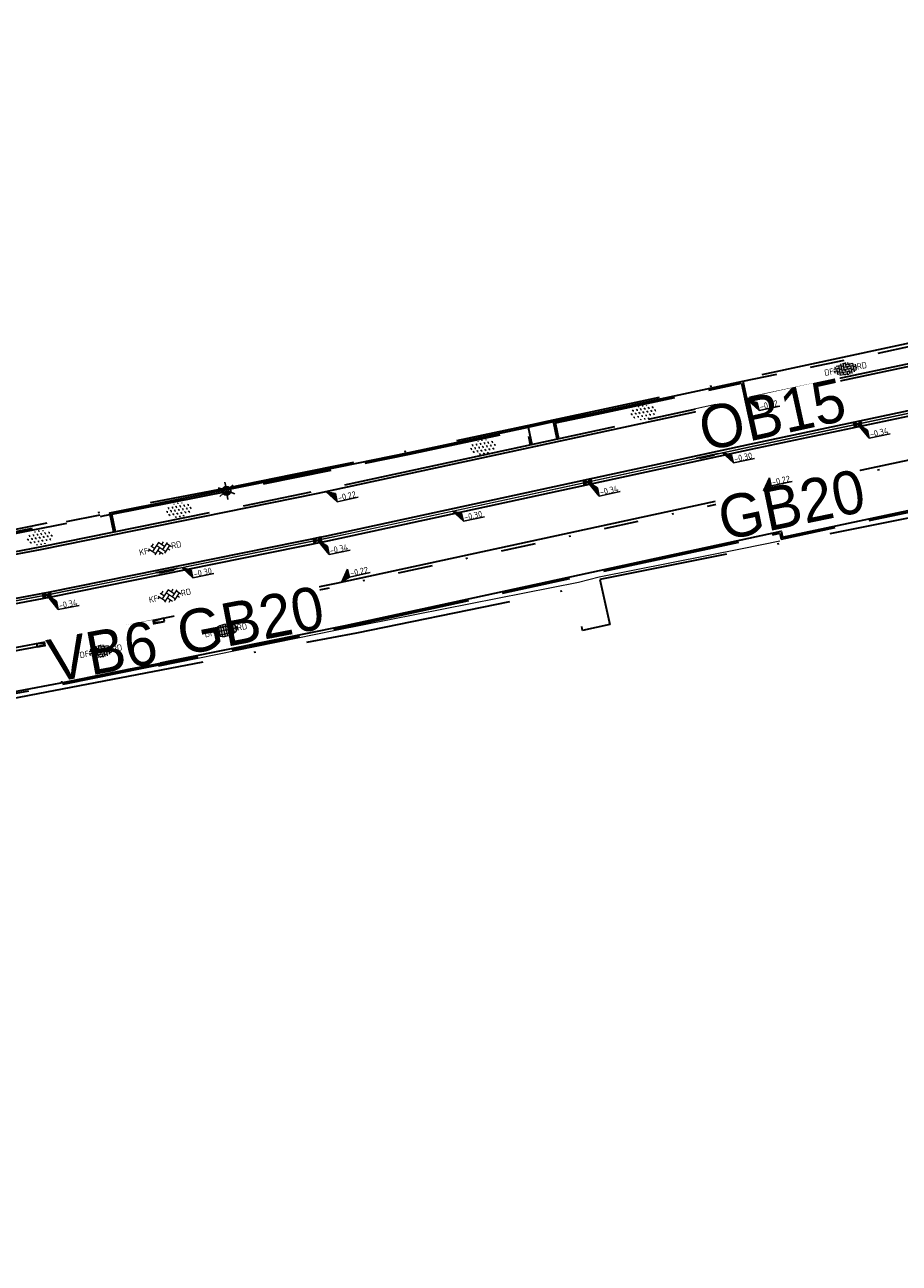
# Model space of a CAD drawing. Header units: metres. Extents: x 0 to 269924, y 0 to 933292.
# Tile 183 of 247: x 134980 to 135031, y 466615 to 466687. Entities that reach past the tile are written whole.
import ezdxf
from ezdxf import colors
from ezdxf.entities.mleader import LeaderData, LeaderLine
from ezdxf.enums import TextEntityAlignment as Align
from ezdxf.math import Vec2, Vec3

# ---------------------------------------------------------------- set-up
doc = ezdxf.new("R2018")
doc.units = ezdxf.units.M
for name, pattern in [('VH-GELEIDEBAND', [6, 2, -2, 0, -2]), ('VH-OPSLUITBAND_100X200', [16, 8, -2, 4, -2]), ('VH-OPSLUITBAND_150X250', [24, 16, -2, 4, -2]), ('XX-HIDDEN', [4, 2, -2]), ('XX-PROJECTGRENS', [18, 12, -3, 0, -3])]:
    doc.linetypes.add(name, pattern=pattern)
doc.layers.add('N-WE-GR-BEPLANTING-S', color=7, linetype='Continuous', lineweight=18, true_color=0x00a57c)
doc.layers.add('N-WE-RI-HWA_KOLK-S', color=150, linetype='Continuous', lineweight=25, true_color=0x007fff)
for name, color, linetype, lineweight in [('N-WE-GR-GRAS-A-200', 62, 'Continuous', 18), ('N-WE-IE-MEUBILAIR_WEGMEUBILAIR_LICHTMAST-S', 7, 'Continuous', 25), ('N-WE-KG-GRENS_PROJECT-G', 7, 'XX-PROJECTGRENS', 35), ('N-WE-KL-ET_LS_OV_LICHTMAST-S', 190, 'Continuous', 25), ('N-WE-VH-GOOT-S', 170, 'Continuous', 18), ('N-WE-VH-GOOT_STRAATBAKSTEEN-G', 170, 'Continuous', 35), ('N-WE-VH-KANTOPSLUITING-T18', 10, 'Continuous', 18), ('N-WE-VH-KANTOPSLUITING_GELEIDEBAND_50 200_250-G', 20, 'VH-GELEIDEBAND', 35), ('N-WE-VH-KANTOPSLUITING_OPSLUITBAND_100X200-G', 150, 'VH-OPSLUITBAND_100X200', 35), ('N-WE-VH-KANTOPSLUITING_OPSLUITBAND_150X250-G', 150, 'VH-OPSLUITBAND_150X250', 35), ('N-WE-VH-KANTOPSLUITING_VERLOOPBAND_GB_MV-T18', 10, 'Continuous', 18), ('N-WE-VH-KANTOPSLUITING_VOORKANTBAND-G', 50, 'Continuous', 35), ('N-WE-VH-MATERIAALGRENS-G', 7, 'XX-HIDDEN', 35), ('N-WE-VH-VERHARDING-T18', 10, 'Continuous', 18), ('N-WE-VH-VERHARDING_ASFALT-S', 7, 'Continuous', 18), ('N-WE-VH-VERHARDING_BETONSTRAATSTEEN-S', 7, 'Continuous', 18), ('N-WE-VH-VERHARDING_STRAATBAKSTEEN-S', 7, 'Continuous', 18), ('V03_Kant_tegels', 8, 'Continuous', 18), ('X-XX-AL-HOOGTELABEL-S', 7, 'Continuous', 25)]:
    doc.layers.add(name, color=color, linetype=linetype, lineweight=lineweight)
doc.layers.add('X-XX-AL-HULPLIJN-G', color=30, linetype='Continuous', lineweight=18, plot=False)
doc.styles.add('NLCS-ISO', font='NLCS-ISO.ttf')
doc.styles.add('NLCS-ISO-M200-T18', font='NLCS-ISO.ttf', dxfattribs={"height": 0.36})
doc.styles.get("Standard").update_dxf_attribs({"font": 'romand.shx'})

# ---------------------------------------------------------------- blocks, each defined once
blk = doc.blocks.new('*U97')
for p, q in [((2.54, -2.2), (0, 0)), ((0, 0), (2.63, -4.6)), ((2.63, -4.6), (2.54, -2.2)), ((8.83, -4.38), (2.63, -4.6))]:
    blk.add_line(p, q)
blk.add_solid([(2.54, -2.2), (0, 0), (2.63, -4.6)])
at = {"style": 'NLCS-ISO'}
blk.add_attdef('...', text='', height=1.8, rotation=2.0313, dxfattribs=at).set_placement((5.74, -4.91), align=Align.BOTTOM_CENTER)
blk = doc.blocks.new('*U98')
at = {"layer": 'X-XX-AL-HOOGTELABEL-S', "xscale": 0.2, "yscale": 0.2, "zscale": 0.2, "rotation": 357.9686646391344}
blk.add_blockref('*U97', (0, 0), dxfattribs=at).add_auto_attribs({'...': '-0.34'})
blk = doc.blocks.new('*U99')
at = {"layer": 'N-WE-GR-GRAS-A-200', "color": 0, "linetype": 'ByBlock', "lineweight": -2, "transparency": 16777216}
for p, rotation in [((135028.551, 466663.683), 11.95908074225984), ((135012.906, 466660.328), 12.19956649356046), ((134997.266, 466656.954), 11.44483283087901), ((134981.584, 466653.781), 10.63660662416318)]:
    blk.add_blockref('*U98', p, dxfattribs=dict(at, rotation=rotation))
blk = doc.blocks.new('*U114')
for p, q in [((2.49, -1.03), (0, 0)), ((0, 0), (2.56, -3.43)), ((2.56, -3.43), (2.49, -1.03)), ((8.76, -3.25), (2.56, -3.43))]:
    blk.add_line(p, q)
blk.add_solid([(2.49, -1.03), (0, 0), (2.56, -3.43)])
at = {"style": 'NLCS-ISO'}
blk.add_attdef('...', text='', height=1.8, rotation=1.7023, dxfattribs=at).set_placement((5.68, -3.76), align=Align.BOTTOM_CENTER)
blk = doc.blocks.new('*U115')
at = {"layer": 'X-XX-AL-HOOGTELABEL-S', "xscale": 0.2000000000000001, "yscale": 0.2000000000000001, "zscale": 0.2000000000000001, "rotation": 358.2976530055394}
blk.add_blockref('*U114', (0, 0), dxfattribs=at).add_auto_attribs({'...': '-0.30'})
blk = doc.blocks.new('*U116')
at = {"layer": 'N-WE-VH-VERHARDING_ASFALT-S', "color": 0, "linetype": 'ByBlock', "lineweight": -2, "transparency": 16777216}
for p, rotation in [((135020.726, 466662.018), 12.19956649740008), ((135005.087, 466658.637), 12.19956649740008), ((134989.425, 466655.367), 11.44483282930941)]:
    blk.add_blockref('*U115', p, dxfattribs=dict(at, rotation=rotation))
blk = doc.blocks.new('*U95')
for p, q in [((2.5, -1.02), (0, 0)), ((0, 0), (2.58, -3.42)), ((2.58, -3.42), (2.5, -1.02)), ((8.78, -3.2), (2.58, -3.42))]:
    blk.add_line(p, q)
blk.add_solid([(2.5, -1.02), (0, 0), (2.58, -3.42)])
at = {"style": 'NLCS-ISO'}
blk.add_attdef('...', text='', height=1.8, rotation=1.9991, dxfattribs=at).set_placement((5.7, -3.73), align=Align.BOTTOM_CENTER)
blk = doc.blocks.new('*U96')
for p, q in [((2.39, 3.35), (0, 0)), ((0, 0), (2.44, 0.95)), ((2.44, 0.95), (2.39, 3.35)), ((8.64, 1.08), (2.44, 0.95))]:
    blk.add_line(p, q)
blk.add_solid([(2.39, 3.35), (0, 0), (2.44, 0.95)])
at = {"style": 'NLCS-ISO'}
blk.add_attdef('...', text='', height=1.8, rotation=1.1798, dxfattribs=at).set_placement((5.55, 0.59), align=Align.BOTTOM_CENTER)
blk = doc.blocks.new('SVH-SBS_DIKFORMAAT_HALFST_KL-SO')
h = blk.add_hatch(color=254)
edge = h.paths.add_edge_path()
edge.add_ellipse((0.06, -0.03), major_axis=(3.39, 0), ratio=0.533267, start_angle=0, end_angle=360)
for p, q in [((-3.34, 0.03), (-3.11, 0.03)), ((-3.11, -0.69), (-3.11, 0.63)), ((-2.65, 1.06), (-2.42, 1.06)), ((-2.42, -1.27), (-2.42, 1.21)), ((-2.42, 0.03), (-1.73, 0.03)), ((-1.73, -1.57), (-1.73, 1.51)), ((-1.73, 1.06), (-1.04, 1.06)), ((-1.04, -1.74), (-1.04, 1.69)), ((-1.04, 0.03), (-0.35, 0.03)), ((-0.35, -1.83), (-0.35, 1.77)), ((-0.35, 1.06), (0.34, 1.06)), ((0.34, -1.83), (0.34, 1.78)), ((0.34, 0.03), (1.03, 0.03)), ((1.03, -1.76), (1.03, 1.71)), ((1.03, 1.06), (1.72, 1.06)), ((1.72, -1.6), (1.72, 1.55)), ((1.72, 0.03), (2.41, 0.03)), ((2.41, -1.33), (2.41, 1.27)), ((2.41, 1.06), (2.77, 1.06)), ((3.1, -0.82), (3.1, 0.77)), ((3.1, 0.03), (3.45, 0.03)), ((-2.8, -1.01), (-2.42, -1.01)), ((-1.73, -1.01), (-1.04, -1.01)), ((-0.35, -1.01), (0.34, -1.01)), ((1.03, -1.01), (1.72, -1.01)), ((2.41, -1.01), (2.91, -1.01))]:
    blk.add_line(p, q)
for centre in [(-2.76, 0), (-2.07, 1.03), (-1.38, 0), (-0.69, 1.03), (0, 0), (0.69, 1.03), (1.38, 0), (2.07, 1.03), (2.76, 0), (-2.07, -1.09), (-0.69, -1.09), (0.69, -1.04), (2.07, -1.04)]:
    blk.add_circle(centre, 0.0881)
blk.add_ellipse((0.06, -0.03), major_axis=(3.39, 0), ratio=0.533267)
at = {"style": 'NLCS-ISO'}
blk.add_attdef('FORMAAT', text='', height=1.8, dxfattribs=at).set_placement((-3.34, -0.03), align=Align.MIDDLE_RIGHT)
blk.add_attdef('KLEUR', text='', height=1.8, dxfattribs=at).set_placement((3.45, -0.03), align=Align.MIDDLE_LEFT)
at = {"style": 'NLCS-ISO', "flags": 1}
blk.add_attdef('FUNCTIE', text='', height=1.8, dxfattribs=at).set_placement((0.12, -3.58), align=Align.MIDDLE_CENTER)
blk = doc.blocks.new('N-SIE-WEG_LICHTMAST-SO')
h = blk.add_hatch(color=256)
h.paths.add_polyline_path([(1.16, 0.5, 0.658505), (-1.16, 0.5)])
h.paths.add_polyline_path([(-1.16, -0.5, 0.658505), (1.16, -0.5)])
at = {"flags": 128}
for points in [[(-2.19, 1.27), (-1.1, 0.63)], [(-1.16, 0.5), (1.16, 0.5)], [(0, 1.27), (0, 2.53)], [(1.1, 0.63), (2.19, 1.27)], [(-2.19, -1.27), (-1.1, -0.63)], [(-1.16, -0.5), (1.16, -0.5)], [(0, -1.27), (0, -2.53)], [(2.19, -1.27), (1.1, -0.63)]]:
    blk.add_lwpolyline(points, dxfattribs=at)
at = {"ltscale": 0.5}
blk.add_circle((0, 0), 1.27, dxfattribs=at)
at = {"style": 'NLCS-ISO'}
blk.add_attdef('TYPE', text='', height=1.8, dxfattribs=at).set_placement((0, 2.53), align=Align.BOTTOM_CENTER)
blk = doc.blocks.new('SVH-GOOT_SYMBOOL-SO')
at = {"color": 7, "linetype": 'Continuous'}
for p, q in [((-0.206, 2.137), (-0.206, -2.217)), ((0, 2.669), (0, -2.669)), ((0.2, 3.125), (0.2, -3.359))]:
    blk.add_line(p, q, dxfattribs=at)
at = {"style": 'NLCS-ISO'}
blk.add_attdef('MATERIAAL', text='', height=1.8, dxfattribs=at).set_placement((-1.098, 0), align=Align.MIDDLE_RIGHT)
blk.add_attdef('KLEUR', text='', height=1.8, dxfattribs=at).set_placement((1.1, 0), align=Align.MIDDLE_LEFT)
blk = doc.blocks.new('*U586')
at = {"layer": 'N-WE-VH-GOOT-S', "xscale": 0.2, "yscale": 0.2, "zscale": 0.2, "rotation": 90.04068231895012}
blk.add_blockref('SVH-GOOT_SYMBOOL-SO', (0, 0), dxfattribs=at)
blk = doc.blocks.new('*U587')
at = {"layer": 'N-WE-KL-ET_LS_OV_LICHTMAST-S', "color": 0, "linetype": 'ByBlock', "lineweight": -2, "transparency": 16777216}
for p, rotation in [((135019.822, 466661.823), 12.19956649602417), ((134988.519, 466655.183), 11.44483282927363)]:
    blk.add_blockref('*U586', p, dxfattribs=dict(at, rotation=rotation))
blk = doc.blocks.new('SVH-SBS_DIKFORMAAT_ELLEBOOG_KL-SO')
h = blk.add_hatch(color=254)
edge = h.paths.add_edge_path()
edge.add_ellipse((1.09, 0.12), major_axis=(3.39, 0), ratio=0.533267, start_angle=0, end_angle=360)
for p, q in [((-2.3, 0), (-1.38, 0)), ((-2.13, 0.69), (-0.69, 0.69)), ((-1.38, 0.69), (-1.38, -1.12)), ((-1.35, 1.38), (0, 1.38)), ((-0.69, 1.38), (-0.69, -1.38)), ((0, 1.84), (0, -0.69)), ((0, 0), (2.76, 0)), ((0.69, 1.92), (0.69, 0)), ((0.69, 0.69), (3.45, 0.69)), ((1.38, 1.93), (1.38, 0.69)), ((1.38, 1.38), (3.54, 1.38)), ((2.07, 1.86), (2.07, 1.38)), ((2.76, 0.69), (2.76, -1.45)), ((3.45, 1.38), (3.45, -1.18)), ((4.14, 0.92), (4.14, -0.67)), ((4.14, 0), (4.48, 0)), ((-2.07, 0), (-2.07, -0.54)), ((-0.8, -1.38), (1.38, -1.38)), ((-0.69, -0.69), (2.07, -0.69)), ((0.69, -1.38), (0.69, -1.67)), ((1.38, -0.69), (1.38, -1.68)), ((2.07, 0), (2.07, -1.61)), ((2.76, -1.38), (2.98, -1.38)), ((3.45, -0.69), (4.12, -0.69))]:
    blk.add_line(p, q)
for centre in [(-0.35, 0.34), (0.34, 1.03), (1.03, 1.72), (1.72, 0.34), (2.41, 1.03), (3.79, 0.34), (-1.04, -0.35), (0.34, -1.04), (1.03, -0.35), (2.41, -1.04), (3.11, -0.35)]:
    blk.add_circle(centre, 0.0881)
for centre, start, end in [((-1.73, 1.03), 158.9124, 101.1902), ((1.72, -1.73), 59.0911, 132.3433)]:
    blk.add_arc(centre, 0.0881, start, end)
at = {"style": 'NLCS-ISO'}
blk.add_attdef('FORMAAT', text='', height=1.8, dxfattribs=at).set_placement((-2.3, 0.12), align=Align.MIDDLE_RIGHT)
blk.add_attdef('KLEUR', text='', height=1.8, dxfattribs=at).set_placement((4.49, 0.12), align=Align.MIDDLE_LEFT)
at = {"style": 'NLCS-ISO', "flags": 1}
blk.add_attdef('FUNCTIE', text='', height=1.8, dxfattribs=at).set_placement((0.12, -3.58), align=Align.MIDDLE_CENTER)
blk = doc.blocks.new('*U141')
at = {"lineweight": 30, "flags": 106}
blk.add_attdef('OB', text='', height=0.36, dxfattribs=at).set_placement((0, 0.1), align=Align.BOTTOM_CENTER)
blk = doc.blocks.new('N-SRI-KOLK_STRAAT_450X300-SO')
h = blk.add_hatch(color=256)
h.dxf.hatch_style = 1
h.paths.add_polyline_path([(0, 0), (-1.125, 0.75), (-1.125, -0.75)])
h.paths.add_polyline_path([(1.125, -0.75), (1.125, 0.75), (0, 0)])
for p, q in [((-1.125, -0.75), (1.125, 0.75)), ((1.125, -0.75), (-1.125, 0.75))]:
    blk.add_line(p, q)
at = {"flags": 128}
blk.add_lwpolyline([(-1.125, -0.75), (1.125, -0.75), (1.125, 0.75), (-1.125, 0.75)], close=True, dxfattribs=at)
blk = doc.blocks.new('*U663')
at = {"lineweight": 30, "flags": 106}
blk.add_attdef('OB', text='', height=0.36, dxfattribs=at).set_placement((0, 0.1), align=Align.BOTTOM_CENTER)
blk = doc.blocks.new('SVH-BSS_KEIFORMAAT_KEPER_KL-SO')
for p, q in [((-3.44, -0.47), (-2.97, 0)), ((-3.31, 0.34), (-1.48, -1.48)), ((-2.52, 1.03), (-1.48, 0)), ((-2.23, -0.74), (0, 1.48)), ((-2.23, 0.74), (-1.57, 1.4)), ((-1.77, -1.77), (0, 0)), ((-0.74, 0.74), (1.48, -1.48)), ((-0.1, 1.58), (1.48, 0)), ((0.74, 0.74), (1.4, 1.4)), ((0.74, -0.74), (2.46, 0.98)), ((1.06, -1.91), (2.97, 0)), ((2.23, 0.74), (3.31, -0.34)), ((-0.74, -0.74), (0.5, -1.99)), ((-0.52, -2), (0, -1.48)), ((2.23, -0.74), (2.72, -1.24))]:
    blk.add_line(p, q)
at = {"style": 'NLCS-ISO'}
blk.add_attdef('FORMAAT', text='', height=1.8, dxfattribs=at).set_placement((-3.47, -0.23), align=Align.MIDDLE_RIGHT)
blk.add_attdef('KLEUR', text='', height=1.8, dxfattribs=at).set_placement((3.32, -0.22), align=Align.MIDDLE_LEFT)
at = {"style": 'NLCS-ISO', "flags": 1}
blk.add_attdef('FUNCTIE', text='', height=1.8, dxfattribs=at).set_placement((0.12, -3.58), align=Align.MIDDLE_CENTER)
blk = doc.blocks.new('SGR-BEPLANTING_SOORT_01-SO')
for p, q in [((-1.73, 0), (-1.8, 0.13)), ((-1.73, 0), (-1.66, 0.13)), ((-1.73, 0), (-1.73, -0.12)), ((-1.44, 0.5), (-1.52, 0.63)), ((-1.44, 0.5), (-1.37, 0.63)), ((-1.44, 0.5), (-1.44, 0.38)), ((-1.15, 0), (-1.23, 0.13)), ((-1.15, 0), (-1.08, 0.13)), ((-1.15, 0), (-1.15, -0.12)), ((-0.87, 0.5), (-0.94, 0.63)), ((-0.87, 0.5), (-0.79, 0.63)), ((-0.87, 0.5), (-0.87, 0.38)), ((-0.58, 0), (-0.65, 0.13)), ((-0.58, 0.99), (-0.58, 0.88)), ((-0.58, 0), (-0.51, 0.13)), ((-0.58, 0), (-0.58, -0.12)), ((-0.29, 0.5), (-0.36, 0.63)), ((-0.29, 0.5), (-0.22, 0.63)), ((-0.29, 0.5), (-0.29, 0.38)), ((0, 0), (-0.07, 0.13)), ((0, 1), (-0.02, 1.04)), ((0, 1), (0.02, 1.04)), ((0, 1), (0, 0.88)), ((0, 0), (0.07, 0.13)), ((0, 0), (0, -0.12)), ((0.29, 0.5), (0.22, 0.63)), ((0.29, 0.5), (0.36, 0.63)), ((0.29, 0.5), (0.29, 0.38)), ((0.58, 0), (0.51, 0.13)), ((0.58, 0.99), (0.58, 0.88)), ((0.58, 0), (0.65, 0.13)), ((0.58, 0), (0.58, -0.12)), ((0.87, 0.5), (0.79, 0.63)), ((0.87, 0.5), (0.94, 0.63)), ((0.87, 0.5), (0.87, 0.38)), ((1.15, 0), (1.08, 0.13)), ((1.15, 0), (1.23, 0.13)), ((1.15, 0), (1.15, -0.12)), ((1.44, 0.5), (1.37, 0.63)), ((1.44, 0.5), (1.52, 0.63)), ((1.44, 0.5), (1.44, 0.38)), ((1.73, 0), (1.66, 0.13)), ((1.73, 0), (1.8, 0.13)), ((1.73, 0), (1.73, -0.12)), ((-1.44, -0.5), (-1.52, -0.37)), ((-1.44, -0.5), (-1.37, -0.37)), ((-1.44, -0.5), (-1.44, -0.62)), ((-0.87, -0.5), (-0.94, -0.37)), ((-0.87, -0.5), (-0.79, -0.37)), ((-0.87, -0.5), (-0.87, -0.62)), ((-0.58, -0.99), (-0.65, -0.87)), ((-0.57, -0.99), (-0.51, -0.87)), ((-0.29, -0.5), (-0.36, -0.37)), ((-0.29, -0.5), (-0.22, -0.37)), ((-0.29, -0.5), (-0.29, -0.62)), ((0, -1), (-0.07, -0.87)), ((0, -1), (0.07, -0.87)), ((0, -1), (0, -1.04)), ((0.29, -0.5), (0.22, -0.37)), ((0.29, -0.5), (0.36, -0.37)), ((0.29, -0.5), (0.29, -0.62)), ((0.57, -0.99), (0.51, -0.87)), ((0.58, -0.99), (0.65, -0.87)), ((0.87, -0.5), (0.79, -0.37)), ((0.87, -0.5), (0.94, -0.37)), ((0.87, -0.5), (0.87, -0.62)), ((1.44, -0.5), (1.37, -0.37)), ((1.44, -0.5), (1.52, -0.37)), ((1.44, -0.5), (1.44, -0.62))]:
    blk.add_line(p, q)
at = {"style": 'NLCS-ISO'}
blk.add_attdef('TYPE', text='', height=0.5, dxfattribs=at).set_placement((3.47, -0.02), align=Align.MIDDLE_CENTER)

msp = doc.modelspace()

# ---------------------------------------------------------------- linework, layer by layer
at = {"layer": 'N-WE-KG-GRENS_PROJECT-G', "flags": 128}
msp.add_lwpolyline([(133942.152, 466524.013), (133955.533, 466522.507), (133956.145, 466521.626), (133962.811, 466521.355), (133963.543, 466522.67), (133965.054, 466522.563), (133965.551, 466521.193), (133981.5, 466520.334), (133981.565, 466520.896), (133982.028, 466520.86), (133994.134, 466520.33), (133994.151, 466519.671), (134009.067, 466519.478), (134013.911, 466519.512), (134027.732, 466519.636), (134028.693, 466519.554), (134034.796, 466519.611), (134050.86, 466519.659), (134068.501, 466520.152), (134071.254, 466520.237), (134077.26, 466520.692), (134094.041, 466522.635), (134101.385, 466523.282), (134101.428, 466523.91), (134128.995, 466527.092), (134141.938, 466528.627), (134148.421, 466529.392), (134148.476, 466529.087), (134157.108, 466530.24), (134157.762, 466530.339), (134157.953, 466529.076), (134163.706, 466529.946), (134172.69, 466531.055), (134201.838, 466535.069), (134202.197, 466534.878), (134203.304, 466535.042), (134208.161, 466535.722), (134214.682, 466536.673), (134215.15, 466536.846), (134235.766, 466539.754), (134239.587, 466540.449), (134251.117, 466542.218), (134251.536, 466542.09), (134264.479, 466543.833), (134264.487, 466544.317), (134273.56, 466545.641), (134273.608, 466545.287), (134285.679, 466546.863), (134299.118, 466548.971), (134309.192, 466550.345), (134329.805, 466553.659), (134341.526, 466555.206), (134346.97, 466556.112), (134351.977, 466556.025), (134358.949, 466556.887), (134359.186, 466557.313), (134365.426, 466557.917), (134389.225, 466560.758), (134395.395, 466561.519), (134400.633, 466562.019), (134418.638, 466563.907), (134426.404, 466566.343), (134432.472, 466567.14), (134437.532, 466567.422), (134444.848, 466568.25), (134448.277, 466568.388), (134484.594, 466572.762), (134486.539, 466572.966), (134490.599, 466573.546), (134498.499, 466574.536), (134514.318, 466576.701), (134542.397, 466581.367), (134546.702, 466582.122), (134551.593, 466582.441), (134551.871, 466583.179), (134557.906, 466584.406), (134558.276, 466584.115), (134567.36, 466586.004), (134582.717, 466588.715), (134583.108, 466588.972), (134590.444, 466590.398), (134630.038, 466598.271), (134633.264, 466598.923), (134632.087, 466604.993), (134646.051, 466607.537), (134647.414, 466607.429), (134666.972, 466611.405), (134675.342, 466617.463), (134674.819, 466607.593), (134696.995, 466610.537), (134702.172, 466611.327), (134706.525, 466612.071), (134709.085, 466612.323), (134712.087, 466612.776), (134715, 466613.203), (134716.349, 466613.229), (134723.364, 466613.968), (134738.981, 466616.639), (134746.062, 466617.28), (134746.09, 466616.641), (134760.121, 466618.861), (134759.993, 466619.829), (134768.446, 466621.137), (134784.615, 466623.738), (134787.541, 466625.072), (134796.772, 466626.479), (134796.899, 466625.715), (134813.878, 466628.545), (134820.226, 466629.584), (134847.68, 466634.234), (134881.79, 466639.204), (134881.926, 466639.532), (134884.43, 466640.009), (134893.797, 466641.711), (134903.085, 466643.328), (134904.138, 466643.527), (134920.265, 466646.374), (134921.332, 466646.578), (134937.367, 466649.518), (134938.501, 466649.708), (134961.555, 466654.096), (134967.764, 466655.262), (134974.722, 466656.563), (134984.23, 466658.491), (134992.023, 466659.998), (134995.809, 466660.766), (135000.442, 466661.693), (135009.695, 466663.648), (135010.659, 466663.869), (135018.832, 466665.618), (135021.92, 466666.314), (135034.093, 466668.943), (135034.161, 466668.769), (135043.8, 466670.832), (135059.084, 466674.02), (135068.771, 466676.078), (135083.089, 466679.034), (135091.902, 466680.993), (135097.488, 466682.166), (135104.831, 466683.651), (135116.534, 466686.231), (135119.892, 466686.792), (135126.3, 466688.013), (135127.347, 466688.196), (135130.448, 466688.891), (135135.602, 466689.887), (135140.19, 466691.518), (135166.592, 466696.94), (135182.368, 466700.724), (135201.902, 466704.748), (135203.941, 466705.082), (135209.867, 466705.957), (135217.801, 466707.782), (135228.821, 466709.933), (135242.391, 466712.598), (135277.698, 466719.723), (135279.457, 466720.111), (135279.55, 466721.578), (135288.178, 466723.073), (135350.963, 466735.305), (135501.986, 466763.685), (135501.162, 466761.839), (135525.132, 466766.833), (135533.639, 466768.672), (135569.042, 466775.188), (135582.767, 466777.378), (135584.022, 466777.634), (135585.675, 466776.264, 0.01918), (135652.451, 466792.01), (135652.891, 466793.457), (135660.981, 466795.919), (135661.574, 466796.074), (135664.481, 466796.836), (135665.946, 466796.651), (135673.558, 466799.328), (135680.977, 466801.739), (135687.276, 466804.201), (135692.547, 466806.295), (135705.432, 466809.743), (135712.094, 466810.706), (135728.145, 466817.035), (135760.285, 466825.832), (135773.458, 466829.179), (135789.116, 466834.08), (135813.029, 466842.892), (135823.352, 466846.718), (135839.426, 466852.91), (135860.96, 466860.89), (135867.928, 466863.26), (135895.199, 466872.784), (135899.312, 466861.8), (135873.359, 466852.082), (135873.188, 466848.843), (135867.814, 466846.669), (135856.104, 466842.036), (135847.253, 466838.505), (135830.033, 466832.514), (135818.854, 466828.652), (135812.865, 466826.949), (135808.959, 466825.804), (135805.053, 466824.658), (135770.731, 466814.307), (135766.971, 466812.016), (135761.879, 466808.079), (135757.591, 466807.133), (135743.839, 466803.566), (135724.075, 466798.35), (135721.275, 466798.229), (135720.422, 466801.401), (135715.133, 466799.834), (135698.553, 466794.754), (135698.279, 466793.693), (135686.038, 466790.352), (135686.038, 466789.248), (135686.038, 466787.562), (135681.985, 466786.092), (135677.719, 466785.319), (135623.458, 466770.711), (135607.41, 466767.662), (135584.355, 466763.142), (135577.091, 466761.475), (135570.47, 466760.803), (135524.714, 466753.103), (135522.642, 466752.878), (135515.666, 466751.661), (135498.388, 466748.218), (135460.498, 466741.759), (135438.515, 466737.953), (135402.134, 466731.048), (135401.842, 466732.671), (135396.111, 466731.637), (135390.927, 466730.659), (135374.008, 466727.423), (135342.463, 466720.896), (135337.831, 466720.249), (135332.781, 466719.412), (135316.41, 466716.549), (135312.764, 466716.512), (135301.04, 466714.003), (135296.667, 466713.077), (135288.078, 466711.338), (135288.031, 466710.414), (135288.066, 466708.643), (135283.612, 466707.738), (135244.114, 466700.084), (135242.59, 466702.114), (135218.779, 466697.088), (135216.4, 466696.736), (135207.126, 466694.996), (135197.842, 466693.22), (135196.987, 466690.777), (135188.214, 466689.009), (135186.218, 466690.919), (135157.953, 466685.339), (135157.545, 466682.623), (135152.388, 466681.564), (135151.517, 466683.806), (135135.729, 466680.62), (135134.464, 466677.149), (135128.184, 466675.854), (135125.788, 466678.571), (135109.606, 466675.114), (135107.871, 466673.543), (135107.871, 466672.134), (135099.469, 466670.442), (135080.265, 466666.625), (135079.406, 466666.151), (135069.61, 466664.202), (135057.638, 466661.759), (135035.803, 466657.155), (135033.723, 466658.689), (135013.618, 466654.679), (135014.198, 466652.086), (135012.612, 466651.731), (135012.176, 466654.16), (134999.525, 466651.581), (134981.058, 466648.065), (134978.74, 466647.609), (134978.586, 466647.723), (134973.29, 466646.777), (134967.912, 466645.754), (134966.071, 466645.409), (134952.75, 466642.776), (134952.592, 466643.577), (134951.246, 466643.315), (134944.955, 466642.097), (134940.872, 466641.345), (134939.907, 466640.789), (134925.329, 466637.906), (134925.171, 466637.877), (134925.333, 466636.966), (134925.553, 466635.733), (134922.159, 466635.157), (134921.983, 466636.201), (134920.712, 466635.973), (134906.644, 466633.431), (134906.509, 466633.768), (134899.927, 466632.517), (134896.041, 466630.574), (134862.297, 466626.202), (134861.423, 466623.924), (134854.723, 466622.819), (134853.222, 466624.597), (134834.721, 466621.381), (134818.755, 466618.638), (134803.128, 466616.182), (134801.097, 466614.744), (134787.48, 466613.242), (134768.983, 466610.888), (134755.14, 466609.258), (134754.957, 466609.237), (134754.786, 466610.217), (134731.872, 466606.359), (134713.4, 466603.055), (134699.607, 466600.717), (134685.428, 466598.156), (134675.878, 466596.194), (134672.276, 466595.656), (134668.91, 466595.016), (134645.926, 466591.058), (134638.577, 466590.001), (134611.474, 466584.899), (134601.717, 466583.131), (134600.6, 466582.901), (134592.762, 466581.44), (134575.118, 466578.109), (134569.726, 466577.127), (134558.057, 466574.923), (134547.369, 466573.132), (134538.23, 466571.522), (134531.355, 466570.551), (134524.272, 466569.346), (134519.026, 466568.326), (134515.39, 466567.719), (134505.384, 466563.341), (134500.986, 466562.643), (134495.881, 466561.909), (134495.823, 466562.312), (134492.204, 466563.642), (134484.398, 466562.518), (134478.905, 466561.786), (134469.843, 466560.533), (134464.536, 466559.742), (134456.919, 466558.745), (134448.033, 466557.687), (134433.208, 466556.61), (134412.104, 466554.577), (134407.553, 466554.101), (134387.467, 466551.741), (134381.785, 466550.955), (134364.962, 466548.659), (134360.191, 466548.481), (134354.944, 466547.628), (134324.113, 466542.837), (134319.685, 466541.923), (134312.466, 466540.844), (134307.061, 466539.9), (134305.527, 466540.739), (134283.993, 466537.831), (134278.004, 466536.268), (134260.392, 466533.941), (134253.899, 466532.65), (134244.867, 466531.618), (134227.961, 466528.835), (134196.876, 466524.748), (134191.294, 466524.652), (134189.441, 466519.487), (134180.543, 466523.251), (134138.079, 466517.961), (134135.279, 466517.668), (134120.646, 466515.791), (134115.858, 466514.998), (134094.415, 466512.788), (134094.483, 466512.133), (134077.905, 466510.692), (134056.132, 466509.19), (134043.898, 466509.02), (134033.049, 466509.242), (134023.923, 466509.529), (134011.048, 466510.262), (134011.12, 466510.989), (133978.031, 466511.971), (133977.492, 466511.386), (133976.525, 466511.415), (133970.93, 466511.61), (133940.859, 466512.853), (133936.339, 466513.04), (133926.354, 466513.566), (133918.767, 466513.929), (133914.845, 466514.016), (133909.555, 466514.279), (133907.78, 466514.373), (133898.183, 466514.701), (133889.291, 466514.99), (133877.411, 466515.387), (133865.169, 466516.189), (133858.598, 466516.511), (133853.557, 466516.784), (133840.824, 466517.534), (133833.647, 466517.757), (133833.706, 466517.421), (133832.853, 466517.458), (133826.979, 466517.575), (133808.076, 466518.296), (133803.308, 466518.179), (133802.56, 466518.555), (133780.072, 466520.153), (133779.6, 466519.291), (133774.066, 466519.538), (133773.735, 466520.559), (133740.527, 466522.642), (133713.376, 466524.159), (133705.703, 466524.636), (133705.709, 466526.266), (133685.059, 466527.583), (133660.563, 466529.253), (133639.129, 466529.346), (133622.453, 466530.286), (133616.388, 466530.543), (133614.494, 466530.624), (133604.393, 466531.597), (133597.464, 466531.465), (133574.3, 466531.955), (133566.695, 466531.543), (133561.32, 466531.616), (133554.142, 466531.627), (133545.309, 466531.719), (133535.509, 466531.795), (133530.483, 466531.897), (133499.098, 466532.845), (133498.91, 466530.624), (133497.604, 466522.359), (133448.566, 466524.379), (133448.421, 466522.59), (133414.567, 466524.034), (133414.497, 466533.241), (133401.904, 466533.723), (133353.812, 466535.745), (133352.26, 466536.139), (133333.107, 466536.524), (133333.343, 466545.829), (133369.152, 466544.714), (133381.325, 466544.396), (133400.699, 466543.637), (133404.005, 466543.551), (133435.456, 466542.61), (133435.456, 466542.277), (133451.526, 466541.628), (133467.883, 466541.235), (133477.659, 466542.034), (133509.103, 466541.442), (133515.138, 466541.284), (133519.939, 466540.992), (133525.525, 466540.798), (133532.518, 466540.097), (133548.147, 466539.778), (133548.297, 466540.601), (133555.22, 466540.722), (133564.265, 466540.558), (133565.06, 466540.188), (133570.074, 466540.025), (133574.07, 466539.875), (133576.623, 466539.795), (133577.163, 466540.007), (133601.21, 466539.677), (133602.809, 466541.635), (133610.483, 466541.448), (133611.878, 466539.353), (133618.8, 466539.154), (133622.331, 466538.943), (133622.362, 466539.485), (133627.247, 466539.274), (133627.305, 466538.709), (133642.487, 466537.733), (133654.92, 466537.235), (133674.71, 466536.649), (133674.766, 466536.962), (133682.638, 466536.639), (133685.084, 466535.631), (133701.924, 466534.36), (133703.6, 466534.856), (133708.504, 466534.396), (133731.895, 466532.391), (133737.992, 466531.942), (133749.854, 466530.901), (133752.15, 466530.77), (133756.921, 466530.655), (133767.535, 466530.109), (133779.853, 466530.016), (133787.77, 466529.934), (133810.905, 466528.967), (133832.384, 466528.238), (133837.192, 466527.837), (133897.841, 466525.036)], format="xyb", close=True, dxfattribs=at)
at = {"layer": 'N-WE-VH-GOOT_STRAATBAKSTEEN-G', "flags": 128}
for points in [[(134850.728, 466629.884), (134879.517, 466635.041), (134906.55, 466639.912), (134925.457, 466643.328), (134930.132, 466644.172), (134943.194, 466646.57), (134946.879, 466647.253), (134947.138, 466647.303), (134962.795, 466650.378), (134966.331, 466651.069), (134981.683, 466653.952), (134997.799, 466657.215), (135022.313, 466662.515), (135031.869, 466664.539), (135032.887, 466664.754), (135034.431, 466665.079), (135043.698, 466667.143), (135044.006, 466667.211), (135046.095, 466667.675), (135047.538, 466667.996), (135075.01, 466673.665), (135097.501, 466678.277), (135099.352, 466678.655), (135105.806, 466679.959)], [(134850.778, 466629.588), (134879.57, 466634.746), (134906.603, 466639.617), (134925.511, 466643.032), (134930.186, 466643.877), (134943.248, 466646.275), (134946.935, 466646.958), (134947.195, 466647.008), (134962.853, 466650.083), (134966.388, 466650.774), (134981.74, 466653.658), (134997.861, 466656.921), (135022.376, 466662.222), (135031.931, 466664.245), (135032.949, 466664.46), (135034.495, 466664.786), (135043.764, 466666.85), (135044.072, 466666.918), (135046.16, 466667.382), (135047.601, 466667.703), (135075.07, 466673.371), (135097.562, 466677.983), (135099.411, 466678.361), (135105.865, 466679.665)]]:
    msp.add_lwpolyline(points, dxfattribs=at)
at = {"layer": 'N-WE-VH-KANTOPSLUITING_GELEIDEBAND_50 200_250-G'}
for p, q in [((134987.415, 466652.052), (134988.395, 466652.25)), ((134981.04, 466650.779), (134982.023, 466650.964))]:
    msp.add_line(p, q, dxfattribs=at)
at = {"layer": 'N-WE-VH-KANTOPSLUITING_GELEIDEBAND_50 200_250-G', "flags": 128}
for points in [[(135051.599, 466665.771), (135048.167, 466665.063), (135046.748, 466664.747), (135044.654, 466664.282), (135044.352, 466664.215), (135035.067, 466662.147), (135032.486, 466661.603), (135022.941, 466659.581), (134998.414, 466654.279), (134988.395, 466652.25)], [(134987.415, 466652.052), (134982.257, 466651.008), (134982.023, 466650.964)], [(134981.04, 466650.779), (134973.645, 466649.39)]]:
    msp.add_lwpolyline(points, dxfattribs=at)
at = {"layer": 'N-WE-VH-KANTOPSLUITING_OPSLUITBAND_100X200-G', "flags": 128}
for points in [[(134860.884, 466623.984), (134860.362, 466627.057), (134869.017, 466628.525), (134907.36, 466635.435), (134926.266, 466638.85), (134927.23, 466639.024), (134930.947, 466639.696), (134944.019, 466642.095), (134944.804, 466642.241), (134945.855, 466642.436), (134947.604, 466642.76), (134947.723, 466642.782), (134948.005, 466642.836), (134952.611, 466643.741), (134952.775, 466642.907), (134963.832, 466645.078), (134967.348, 466645.766), (134982.717, 466648.652), (134998.906, 466651.929), (135024.043, 466657.364), (135024.116, 466657.019), (135033.372, 466658.98), (135035.98, 466657.279), (135045.43, 466659.383), (135045.727, 466659.45), (135047.823, 466659.915), (135049.205, 466660.223), (135080.04, 466666.585), (135079.358, 466669.912), (135098.409, 466673.818), (135100.258, 466674.196), (135100.82, 466674.309), (135101.185, 466673.961), (135101.254, 466670.871)], [(135011.252, 466662.835), (135011.055, 466663.747), (135013.458, 466664.259), (135021.826, 466666.044), (135022.013, 466665.16)], [(134985.564, 466657.442), (134985.357, 466658.465), (134993.397, 466660.06), (135002.593, 466661.941), (135009.392, 466663.392), (135009.591, 466662.476)], [(134974.894, 466656.38), (134984.924, 466658.379), (134985.259, 466658.446)]]:
    msp.add_lwpolyline(points, dxfattribs=at)
at = {"layer": 'N-WE-VH-KANTOPSLUITING_OPSLUITBAND_150X250-G', "flags": 128}
msp.add_lwpolyline([(135316.997, 466724.843), (135315.08, 466724.475), (135313.629, 466724.211), (135313.376, 466724.165), (135313.134, 466724.121), (135310.974, 466723.729), (135307.111, 466722.987), (135298.589, 466721.321), (135290.557, 466719.76), (135289.46, 466719.549), (135283.802, 466718.426), (135269.364, 466715.553), (135268.786, 466715.438), (135266.433, 466717.007), (135228.557, 466709.443), (135226.977, 466707.087), (135219.382, 466705.571), (135204.833, 466702.633), (135202.475, 466704.199), (135191.572, 466701.99), (135190.009, 466699.632), (135179.23, 466697.448), (135166.748, 466694.922), (135146.469, 466690.824), (135143.722, 466690.274), (135124.399, 466686.41), (135108.354, 466683.177), (135105.281, 466682.557), (135098.824, 466681.252), (135096.969, 466680.873), (135074.476, 466676.26), (135046.983, 466670.587), (135045.521, 466670.262), (135043.43, 466669.798), (135043.122, 466669.729), (135033.87, 466667.669), (135032.34, 466667.347), (135031.32, 466667.131), (135021.759, 466665.106), (134997.256, 466659.809), (134981.175, 466656.553), (134965.833, 466653.672), (134962.285, 466652.978), (134946.633, 466649.904), (134946.388, 466649.857), (134942.713, 466649.176), (134929.657, 466646.779), (134906.08, 466642.52), (134879.042, 466637.648), (134851.29, 466632.53)], dxfattribs=at)
at = {"layer": 'N-WE-VH-KANTOPSLUITING_VOORKANTBAND-G'}
for p, q in [((134987.415, 466652.052), (134987.375, 466652.248)), ((134988.355, 466652.446), (134987.395, 466652.15)), ((134987.395, 466652.15), (134988.395, 466652.25)), ((134988.395, 466652.25), (134988.355, 466652.446)), ((134981.003, 466650.976), (134982.005, 466651.062)), ((134981.04, 466650.779), (134981.003, 466650.976)), ((134982.005, 466651.062), (134981.04, 466650.779)), ((134982.023, 466650.964), (134981.986, 466651.16))]:
    msp.add_line(p, q, dxfattribs=at)
at = {"layer": 'N-WE-VH-KANTOPSLUITING_VOORKANTBAND-G', "flags": 128}
for points in [[(135108.384, 466683.03), (135105.311, 466682.41), (135098.854, 466681.105), (135096.999, 466680.726), (135074.506, 466676.113), (135047.014, 466670.441), (135045.553, 466670.116), (135043.462, 466669.651), (135043.155, 466669.583), (135033.902, 466667.522), (135031.351, 466666.985), (135021.79, 466664.96), (134997.287, 466659.662), (134981.204, 466656.406), (134965.861, 466653.524), (134962.314, 466652.831), (134946.661, 466649.757), (134946.416, 466649.71), (134942.74, 466649.028), (134929.684, 466646.632), (134906.106, 466642.372), (134879.069, 466637.5), (134850.335, 466632.201), (134821.787, 466627.356)], [(135011.154, 466662.814), (135010.936, 466663.824), (135013.437, 466664.357), (135021.903, 466666.163), (135022.111, 466665.181)], [(134985.466, 466657.422), (134985.239, 466658.544), (134993.377, 466660.158), (135002.573, 466662.039), (135009.469, 466663.511), (135009.688, 466662.497)]]:
    msp.add_lwpolyline(points, dxfattribs=at)
at = {"layer": 'N-WE-VH-KANTOPSLUITING_VOORKANTBAND-G'}
for points in [[(134868.715, 466630.249), (134907.048, 466637.157), (134930.634, 466641.417), (134943.702, 466643.816), (134947.398, 466644.502), (134947.672, 466644.554), (134963.331, 466647.629), (134966.858, 466648.319), (134982.219, 466651.204), (134998.373, 466654.474), (135022.899, 466659.777), (135032.444, 466661.799), (135035.024, 466662.343), (135044.309, 466664.41), (135044.611, 466664.477), (135046.705, 466664.942), (135048.126, 466665.258), (135075.574, 466670.922), (135098.059, 466675.533), (135099.909, 466675.911), (135106.359, 466677.215)], [(134930.929, 466639.794), (134944.001, 466642.194), (134944.786, 466642.339), (134945.837, 466642.534), (134947.586, 466642.858), (134947.704, 466642.88), (134947.986, 466642.934), (134952.69, 466643.858), (134952.854, 466643.024), (134963.812, 466645.176), (134967.329, 466645.864), (134982.698, 466648.75), (134998.885, 466652.027), (135024.12, 466657.483), (135024.193, 466657.138), (135033.391, 466659.086)], [(134983.414, 466648.895), (134986.937, 466649.608)]]:
    msp.add_lwpolyline(points, dxfattribs=at)
at = {"layer": 'N-WE-VH-MATERIAALGRENS-G', "flags": 128}
for points in [[(135021.903, 466666.163), (135034.13, 466668.711), (135043.81, 466670.783), (135059.094, 466673.971), (135068.782, 466676.029), (135083.1, 466678.986), (135091.913, 466680.944), (135104.757, 466683.48), (135115.475, 466685.668)], [(135009.469, 466663.511), (135010.936, 466663.824)], [(134974.874, 466656.478), (134984.904, 466658.477), (134985.239, 466658.544)]]:
    msp.add_lwpolyline(points, dxfattribs=at)
at = {"layer": 'N-WE-VH-MATERIAALGRENS-G'}
for points in [[(134987.871, 466649.797), (134987.415, 466652.052)], [(134982.48, 466648.706), (134982.023, 466650.964)]]:
    msp.add_lwpolyline(points, dxfattribs=at)
at = {"layer": 'V03_Kant_tegels'}
msp.add_polyline3d([(135024.053, 466656.894, -0.237), (135021.854, 466656.463, -0.156), (135013.586, 466654.82, -0.089), (135012.373, 466654.51, -0.086), (134998.313, 466651.732, -0.032), (134988.06, 466649.641, -0.125)], dxfattribs=at)
at = {"layer": 'X-XX-AL-HULPLIJN-G'}
for points in [[(134850.762, 466629.738), (134879.544, 466634.893), (134906.576, 466639.764), (134925.484, 466643.18), (134930.159, 466644.025), (134943.221, 466646.422), (134946.907, 466647.106), (134947.167, 466647.156), (134962.824, 466650.231), (134966.36, 466650.922), (134981.712, 466653.805), (134997.83, 466657.068), (135022.345, 466662.368), (135031.9, 466664.392), (135032.918, 466664.607), (135034.463, 466664.933), (135043.731, 466666.996), (135044.039, 466667.065), (135046.128, 466667.529), (135047.57, 466667.85), (135075.04, 466673.518), (135097.532, 466678.13), (135099.382, 466678.508), (135105.836, 466679.812)], [(135031.9, 466664.392), (135022.345, 466662.368), (135016.3, 466661.061), (135005.673, 466658.764), (135001.122, 466657.78), (134999.244, 466657.374), (134997.83, 466657.068), (134996.797, 466656.859), (134985.103, 466654.492), (134983.06, 466654.078), (134981.712, 466653.805), (134966.36, 466650.922), (134962.824, 466650.231), (134959.584, 466649.594), (134952.811, 466648.264), (134949.313, 466647.577), (134947.167, 466647.156), (134946.907, 466647.106), (134946.802, 466647.086), (134945.053, 466646.762), (134944.002, 466646.567), (134943.221, 466646.422), (134930.159, 466644.025)], [(135031.9, 466664.392), (135022.345, 466662.368), (135016.3, 466661.061), (135005.673, 466658.764), (135001.122, 466657.78), (134999.244, 466657.374), (134997.83, 466657.068), (134996.797, 466656.859), (134985.103, 466654.492), (134983.06, 466654.078), (134981.712, 466653.805), (134966.36, 466650.922), (134962.824, 466650.231), (134959.584, 466649.594), (134952.811, 466648.264), (134949.313, 466647.577), (134947.167, 466647.156), (134946.907, 466647.106), (134946.802, 466647.086), (134945.053, 466646.762), (134944.002, 466646.567), (134943.221, 466646.422), (134930.159, 466644.025)], [(135031.9, 466664.392), (135022.345, 466662.368), (135016.3, 466661.061), (135005.673, 466658.764), (135001.122, 466657.78), (134999.244, 466657.374), (134997.83, 466657.068), (134996.797, 466656.859), (134985.103, 466654.492), (134983.06, 466654.078), (134981.712, 466653.805), (134966.36, 466650.922), (134962.824, 466650.231), (134959.584, 466649.594), (134952.811, 466648.264), (134949.313, 466647.577), (134947.167, 466647.156), (134946.907, 466647.106), (134946.802, 466647.086), (134945.053, 466646.762), (134944.002, 466646.567), (134943.221, 466646.422), (134930.159, 466644.025)]]:
    msp.add_lwpolyline(points, dxfattribs=at)

# ---------------------------------------------------------------- block references
at = {"layer": 'N-WE-GR-BEPLANTING-S', "xscale": 0.4, "yscale": 0.4, "zscale": 0.4, "rotation": 9.632540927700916}
for p in [(135016.148, 466664.356), (135006.849, 466662.358), (134989.233, 466658.71), (134981.185, 466657.101)]:
    msp.add_blockref('SGR-BEPLANTING_SOORT_01-SO', p, dxfattribs=at)
at = {"layer": 'N-WE-GR-GRAS-A-200'}
msp.add_blockref('*U99', (0, 0), dxfattribs=at)
at = {"layer": 'N-WE-IE-MEUBILAIR_WEGMEUBILAIR_LICHTMAST-S', "xscale": 0.2000000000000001, "yscale": 0.2000000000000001, "zscale": 0.2000000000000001, "rotation": 10.21487124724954}
msp.add_blockref('N-SIE-WEG_LICHTMAST-SO', (134991.99, 466659.82), dxfattribs=at)
at = {"layer": 'N-WE-KL-ET_LS_OV_LICHTMAST-S'}
msp.add_blockref('*U587', (0, 0), dxfattribs=at)
at = {"layer": 'N-WE-RI-HWA_KOLK-S', "xscale": 0.2000000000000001, "yscale": 0.2000000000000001, "zscale": 0.2000000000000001}
for p, rotation in [((135028.551, 466663.683), 11.95908074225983), ((135012.906, 466660.328), 12.19956649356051), ((134997.266, 466656.954), 11.44483283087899), ((134981.584, 466653.781), 10.63660662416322)]:
    msp.add_blockref('N-SRI-KOLK_STRAAT_450X300-SO', p, dxfattribs=dict(at, rotation=rotation))
at = {"layer": 'N-WE-VH-KANTOPSLUITING-T18'}
ref = msp.add_blockref('*U141', (135019.175, 466664.441), dxfattribs=dict(at, rotation=12.49346034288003))
lines = msp.add_mtext('OB15', dxfattribs={"layer": '0', "insert": (135019.153, 466664.539), "char_height": 2.5, "attachment_point": 1, "rotation": 12.49346, "bg_fill": 3, "box_fill_scale": 1, "bg_fill_color": 256, "bg_fill_transparency": 0})
ref.add_attrib('OB', '', (135019.153, 466664.539), dxfattribs={"flags": 24}).embed_mtext(lines)
ref = msp.add_blockref('*U141', (135020.297, 466659.284), dxfattribs=dict(at, rotation=11.67699311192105))
lines = msp.add_mtext('GB20', dxfattribs={"layer": '0', "insert": (135020.276, 466659.382), "char_height": 2.5, "attachment_point": 1, "rotation": 11.67699, "bg_fill": 3, "box_fill_scale": 1, "bg_fill_color": 256, "bg_fill_transparency": 0})
ref.add_attrib('OB', '', (135020.276, 466659.382), dxfattribs={"flags": 38}).embed_mtext(lines)
ref = msp.add_blockref('*U141', (134988.96, 466652.638), dxfattribs=dict(at, rotation=10.92225944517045))
lines = msp.add_mtext('GB20', dxfattribs={"layer": '0', "insert": (134988.941, 466652.736), "char_height": 2.5, "attachment_point": 1, "rotation": 10.92226, "bg_fill": 3, "box_fill_scale": 1, "bg_fill_color": 256, "bg_fill_transparency": 0})
ref.add_attrib('OB', '', (134988.941, 466652.736), dxfattribs={"flags": 42}).embed_mtext(lines)
at = {"layer": 'N-WE-VH-KANTOPSLUITING_VERLOOPBAND_GB_MV-T18'}
ref = msp.add_blockref('*U663', (134981.496, 466651.068), dxfattribs=dict(at, rotation=10.63660662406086))
lines = msp.add_mtext('VB6', dxfattribs={"layer": '0', "insert": (134981.477, 466651.166), "char_height": 2.5, "attachment_point": 1, "rotation": 10.63661, "bg_fill": 3, "box_fill_scale": 1, "bg_fill_color": 256, "bg_fill_transparency": 0})
ref.add_attrib('OB', '', (134981.477, 466651.166), dxfattribs={"flags": 10}).embed_mtext(lines)
at = {"layer": 'N-WE-VH-VERHARDING_ASFALT-S'}
msp.add_blockref('*U116', (0, 0), dxfattribs=at)
at = {"layer": 'N-WE-VH-VERHARDING_BETONSTRAATSTEEN-S', "xscale": 0.2, "yscale": 0.2, "zscale": 0.2}
for p, rotation in [((134988.136, 466656.534), 11.73872667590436), ((134988.694, 466653.79), 11.77382119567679)]:
    msp.add_blockref('SVH-BSS_KEIFORMAAT_KEPER_KL-SO', p, dxfattribs=dict(at, rotation=rotation)).add_auto_attribs({'FORMAAT': 'KF', 'KLEUR': 'RD'})
at = {"layer": 'N-WE-VH-VERHARDING_STRAATBAKSTEEN-S', "xscale": 0.2, "yscale": 0.2, "zscale": 0.2}
for name, p, rotation in [('SVH-SBS_DIKFORMAAT_ELLEBOOG_KL-SO', (135027.623, 466666.81), 10.83926338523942), ('SVH-SBS_DIKFORMAAT_HALFST_KL-SO', (134991.924, 466651.75), 11.48357749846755), ('SVH-SBS_DIKFORMAAT_ELLEBOOG_KL-SO', (134984.487, 466650.463), 10.83926338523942)]:
    msp.add_blockref(name, p, dxfattribs=dict(at, rotation=rotation)).add_auto_attribs({'FORMAAT': 'DF', 'KLEUR': 'RD'})
at = {"layer": 'X-XX-AL-HOOGTELABEL-S'}
for name, p, xscale, yscale, zscale, rotation in [('*U95', (135022.211, 466665.049), 0.2, 0.2, 0.2, 9.962839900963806), ('*U96', (135023.101, 466659.82), 0.2000000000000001, 0.2000000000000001, 0.2000000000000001, 10.77932056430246), ('*U95', (134997.775, 466659.768), 0.2, 0.2, 0.2, 10.20332565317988), ('*U96', (134998.666, 466654.538), 0.2000000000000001, 0.2000000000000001, 0.2000000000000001, 11.0197928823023)]:
    msp.add_blockref(name, p, dxfattribs=dict(at, xscale=xscale, yscale=yscale, zscale=zscale, rotation=rotation)).add_auto_attribs({'...': '-0.22'})

# ---------------------------------------------------------------- leaders
at = {"layer": 'N-WE-VH-VERHARDING-T18'}
ml = msp.add_multileader_mtext('Standard', dxfattribs=at)
ml.set_content('', color=256, style='NLCS-ISO-M200-T18')
ml.set_leader_properties(color=256, linetype='ByLayer', lineweight=-1)
ml.build(insert=Vec2(0, 0))
ml.multileader.update_dxf_attribs({"has_dogleg": 0, "text_left_attachment_type": 5, "text_right_attachment_type": 5, "dogleg_length": 0.36, "arrow_head_size": 0.36})
ctx = ml.context
ctx.base_point, ctx.char_height, ctx.arrow_head_size, ctx.landing_gap_size, ctx.plane_origin = Vec3(135697.392, 466805.766), 0.36, 0.36, 0.18, Vec3(135695.697, 466805.189)
ctx.left_attachment, ctx.right_attachment = 5, 5
notes = []
notes.append((ctx, [(0, (0, 0, 0), (0, 0), (1, 0), 1, [])]))
ctx.mtext.insert, ctx.mtext.rotation, ctx.mtext.flow_direction = Vec3(135697.572, 466806.126), -0.147529, 5
for ctx, leaders in notes:
    for number, flags, end, landing, length, lines in leaders:
        leader = LeaderData()
        leader.index, (leader.has_last_leader_line, leader.has_dogleg_vector, leader.attachment_direction) = number, flags
        leader.last_leader_point, leader.dogleg_vector, leader.dogleg_length = Vec3(end), Vec3(landing), length
        for number, points, colour, breaks in lines:
            line = LeaderLine()
            line.index, line.vertices, line.color, line.breaks = number, Vec3.list(points), colors.encode_raw_color(colour), breaks
            leader.lines.append(line)
        ctx.leaders.append(leader)

doc.saveas('drawing.dxf')
